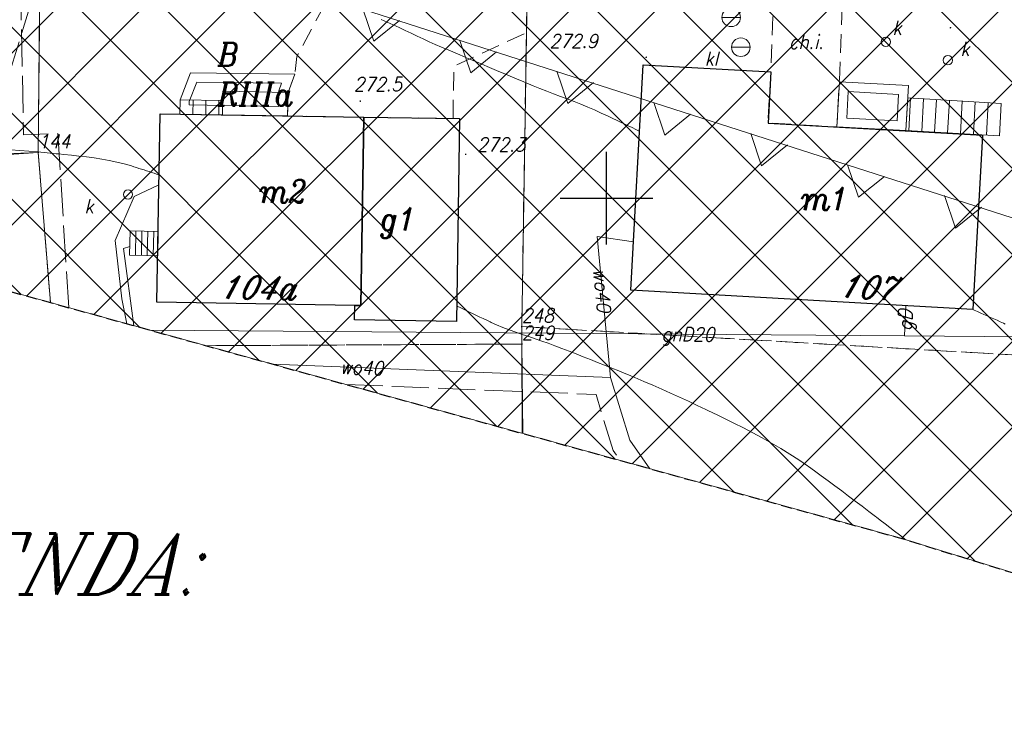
# Model space of a CAD drawing. Header units: metres. Extents: x 7435600 to 7436400, y 5537603 to 5538250.
# Tile 23 of 43: x 7435968 to 7436021, y 5537872 to 5537910. Entities that reach past the tile are written whole.
import ezdxf
from ezdxf.enums import TextEntityAlignment as Align

# ---------------------------------------------------------------- set-up
doc = ezdxf.new("R2010")
doc.units = ezdxf.units.M
doc.header["$MEASUREMENT"] = 0
for name, pattern in [('1.5_0.5', [2, 1.5, -0.5]), ('2', [0.9, 0.6, -0.3]), ('218-500', [1, 0.5, -0.5]), ('219-500', [0]), ('3117-500', [0]), ('mz1.0_0.5', [1.5, 1, -0.5]), ('mz2.0_0.5', [2.5, 2, -0.5])]:
    doc.linetypes.add(name, pattern=pattern)
doc.layers.get('0').update_dxf_attribs({"color": 2, "linetype": 'CONTINUOUS', "lineweight": 5})
doc.layers.add('!ramka', color=2, linetype='CONTINUOUS', lineweight=0)
doc.layers.add('BUIB02_02', color=7, linetype='CONTINUOUS', lineweight=0)
for name, color, linetype in [('203-Punkt załamania granicy działki nie stabilizowany', 7, 'CONTINUOUS'), ('203-Punkt załamania granicy działki nie stabilizowany-Atr104', 7, 'CONTINUOUS'), ('209-Opis konturu klasyfikacyjnego', 7, 'CONTINUOUS'), ('210-Oznaczenie użytku', 7, 'CONTINUOUS'), ('217-Granica konturu klasyfikcyjnego', 7, 'CONTINUOUS'), ('218-Granica użytku', 7, 'CONTINUOUS'), ('219-Linia granicy', 7, 'CONTINUOUS'), ('238-Punkt adresowy budynku', 7, 'CONTINUOUS'), ('312-Budynek (powierzchnia)', 7, 'CONTINUOUS'), ('312-Numer ewidencyjny budynku-Atr124', 7, 'CONTINUOUS'), ('352-schody (powierzchnia)', 7, 'CONTINUOUS'), ('811-Warstwica ciągła linia', 7, 'CONTINUOUS'), ('chodnik (powierzchnia)', 7, 'CONTINUOUS'), ('chodnik (powierzchnia)-Atr17', 7, 'CONTINUOUS'), ('Komentarz lub etykieta na mapie', 7, 'CONTINUOUS'), ('Nieprzekraczalna linia zabudowy', 7, 'CONTINUOUS'), ('ogrodzenie trwałe (linia)', 7, 'CONTINUOUS'), ('osadnik kanalizacji lokalnej (dół Chambeau) (punkt)', 7, 'CONTINUOUS'), ('osadnik kanalizacji lokalnej (dół Chambeau) (punkt)-Atr17', 7, 'CONTINUOUS'), ('przewód gazowy (linia)', 7, 'CONTINUOUS'), ('przewód gazowy (linia)-Atr1', 7, 'CONTINUOUS'), ('przewód telekomunikacyjny - projektowany lub w budowie (linia) - ob. projektowany', 7, 'CONTINUOUS'), ('przewód wodociągowy (linia)', 7, 'CONTINUOUS'), ('przewód wodociągowy (linia)-Atr1', 7, 'CONTINUOUS'), ('przewód wodociągowy - projektowany lub w budowie (linia) - ob. projektowany', 7, 'CONTINUOUS'), ('punkt wysokościowy naturalny', 7, 'CONTINUOUS'), ('punkt wysokościowy naturalny-Atr2', 7, 'CONTINUOUS'), ('Strefa osuwisk potencjalnych', 7, 'CONTINUOUS'), ('taras (powierzchnia)', 7, 'CONTINUOUS'), ('Wstawianie ramki sekcyjnej z opisem', 7, 'CONTINUOUS'), ('właz okrągły - siec kanalizacyjna (punkt)', 7, 'CONTINUOUS'), ('właz okrągły - siec kanalizacyjna (punkt)-Atr17', 7, 'CONTINUOUS'), ('Zakres', 7, 'CONTINUOUS')]:
    doc.layers.add(name, color=color, linetype=linetype)
doc.styles.get("Standard").update_dxf_attribs({"font": 'italic_1250.shx', "width": 0.75})
doc.linetypes.add('902-500', pattern='A,3.75,0,[1,ksztalty.shx,S=0.5,R=0,X=0,Y=0],3.75', length=7.5)

# ---------------------------------------------------------------- blocks, each defined once
blk = doc.blocks.new('203')
at = {"linetype": 'Continuous', "lineweight": 0}
h = blk.add_hatch(color=0, dxfattribs=at)
edge = h.paths.add_edge_path()
edge.add_arc((0, 0), 0.045, 0, 360)
blk = doc.blocks.new('US22')
at = {"color": 0, "linetype": 'Continuous', "lineweight": 13}
blk.add_circle((0, 0), 0.25, dxfattribs=at)
blk = doc.blocks.new('US07')
at = {"color": 0, "linetype": 'Continuous', "lineweight": 13}
for q in [(-0.5, 0), (0.5, 0)]:
    blk.add_line((0, 0), q, dxfattribs=at)
blk.add_circle((0, 0), 0.5, dxfattribs=at)
blk = doc.blocks.new('PW01')
at = {"linetype": 'Continuous', "lineweight": 13}
h = blk.add_hatch(color=0, dxfattribs=at)
edge = h.paths.add_edge_path()
edge.add_arc((0, 0), 0.045, 0, 360)
blk = doc.blocks.new('RAMKA500K')
at = {"color": 0}
for p, q in [((0, 147.5), (0, 152.5)), ((400, 147.5), (400, 152.5)), ((0, 150), (2.5, 150)), ((397.5, 150), (400, 150))]:
    blk.add_line(p, q, dxfattribs=at)

msp = doc.modelspace()

# ---------------------------------------------------------------- hatches: boundary and pattern name
at = {"layer": 'BUIB02_02', "linetype": 'Continuous', "lineweight": 5}
h = msp.add_hatch(dxfattribs=at)
h.set_pattern_fill('CROSSHATCH', color=253, style=0, pattern_type=2)
h.set_pattern_definition([(45, (7435961.6253, 5537924.7712), (-2.319904, 2.319904), []), (315, (7435961.6253, 5537924.7712), (2.319904, 2.319904), [])])
h.paths.add_polyline_path([(7436043.44, 5537913.56), (7436060.08, 5537909.02), (7436072.46, 5537904.21), (7436080.45, 5537901.44), (7436125.26, 5537886.3), (7436123.85, 5537883.72), (7436121.78, 5537879.94), (7436111.81, 5537868.54), (7436097.96, 5537862.42), (7436082.82, 5537862.73), (7436056.09, 5537869.29), (7436015.82, 5537881.67), (7435957.74, 5537897.76), (7435948.84, 5537901.62), (7435934.32, 5537910.49), (7435934.03, 5537910.63), (7435939.24, 5537925.51), (7435940.01, 5537935.88), (7435938.04, 5537945.01), (7435935.67, 5537947.6), (7435945.85, 5537945.72), (7435954.28, 5537942.86), (7435969.69, 5537938.08), (7435996.02, 5537930.09), (7436005.99, 5537926.19), (7436016.39, 5537923.91), (7436023.56, 5537921.25)])

# ---------------------------------------------------------------- linework, layer by layer
at = {"layer": '!ramka', "color": 251, "linetype": 'Continuous', "lineweight": 13}
msp.add_3dface([(7435692.445, 5538052.761), (7436192.445, 5538052.761), (7436192.445, 5537747.761), (7435692.445, 5537747.761)], dxfattribs=at)
at = {"layer": '217-Granica konturu klasyfikcyjnego', "color": 3, "linetype": '1.5_0.5', "lineweight": 13, "flags": 128}
for points in [[(7435995.43, 5537893.07), (7435996.02, 5537930.09)], [(7435969.55, 5537926.09), (7435969.32, 5537902.47)], [(7435969.32, 5537902.47), (7435969.978, 5537894.37)], [(7436028.64, 5537891.16), (7435995.43, 5537893.07)], [(7435995.43, 5537893.07), (7435995.44, 5537892.13)], [(7435995.44, 5537892.13), (7435995.43, 5537893.07)], [(7435978.379, 5537892.042), (7435995.44, 5537892.13)], [(7435995.44, 5537892.13), (7435978.379, 5537892.042)], [(7435995.44, 5537892.13), (7435995.452, 5537887.313)], [(7435995.452, 5537887.313), (7435995.44, 5537892.13)]]:
    msp.add_lwpolyline(points, dxfattribs=at)
at = {"layer": '218-Granica użytku', "color": 3, "linetype": '218-500', "lineweight": 13, "flags": 128}
for points in [[(7436028.64, 5537891.16), (7435995.43, 5537893.07)], [(7435995.43, 5537893.07), (7436028.64, 5537891.16)], [(7435978.379, 5537892.042), (7435995.44, 5537892.13)], [(7435995.44, 5537892.13), (7435978.379, 5537892.042)]]:
    msp.add_lwpolyline(points, dxfattribs=at)
at = {"layer": '219-Linia granicy', "color": 96, "linetype": '219-500', "lineweight": 13, "flags": 128}
for points in [[(7435996.02, 5537930.09), (7435995.43, 5537893.07)], [(7435969.32, 5537902.47), (7435969.55, 5537926.09)], [(7435948.752, 5537901.674), (7435969.32, 5537902.47)], [(7435969.32, 5537902.47), (7435969.978, 5537894.37)], [(7435995.43, 5537893.07), (7435995.44, 5537892.13)], [(7435995.44, 5537892.13), (7435995.452, 5537887.313)]]:
    msp.add_lwpolyline(points, dxfattribs=at)
at = {"layer": '312-Budynek (powierzchnia)', "color": 251, "linetype": 'Continuous', "lineweight": 25, "flags": 128}
for points in [[(7436001.32, 5537895.03), (7436001.99, 5537907.2)], [(7436001.99, 5537907.2), (7436008.88, 5537906.82)], [(7436008.88, 5537906.82), (7436008.73, 5537904.06)], [(7435975.73, 5537894.39), (7435975.9, 5537904.56)], [(7435975.9, 5537904.56), (7435986.9, 5537904.37)], [(7435986.9, 5537904.37), (7435986.74, 5537894.21)], [(7435986.74, 5537894.21), (7435986.9, 5537904.37)], [(7435986.9, 5537904.37), (7435992.07, 5537904.3)], [(7435992.07, 5537904.3), (7435991.91, 5537893.35)], [(7436008.73, 5537904.06), (7436020.31, 5537903.41)], [(7436020.31, 5537903.41), (7436019.78, 5537894)], [(7436019.78, 5537894), (7436001.32, 5537895.03)], [(7435986.41, 5537894.21), (7435975.73, 5537894.39)], [(7435986.4, 5537893.43), (7435986.41, 5537894.21)], [(7435986.74, 5537894.21), (7435986.41, 5537894.21)], [(7435986.41, 5537894.21), (7435986.74, 5537894.21)], [(7435991.91, 5537893.35), (7435986.4, 5537893.43)]]:
    msp.add_lwpolyline(points, dxfattribs=at)
at = {"layer": '352-schody (powierzchnia)', "color": 251, "linetype": 'Continuous', "lineweight": 13}
for p, q in [((7435979.29, 5537905.78), (7435979.28, 5537905.28)), ((7435982.81, 5537905.71), (7435979.29, 5537905.78)), ((7435982.79, 5537904.44), (7435982.81, 5537905.71)), ((7436016.17, 5537903.65), (7436016.27, 5537905.41)), ((7436016.27, 5537905.41), (7436021.32, 5537905.12)), ((7436016.33, 5537903.64), (7436016.43, 5537905.4)), ((7435976.98, 5537905.31), (7435976.97, 5537904.54)), ((7435979.28, 5537905.28), (7435976.98, 5537905.31)), ((7435977.67, 5537904.53), (7435977.68, 5537905.3)), ((7435978.37, 5537904.52), (7435978.38, 5537905.29)), ((7435979.07, 5537904.5), (7435979.08, 5537905.27)), ((7435979.28, 5537905.28), (7435979.27, 5537904.5)), ((7436017.03, 5537903.6), (7436017.13, 5537905.36)), ((7436017.72, 5537903.56), (7436017.83, 5537905.32)), ((7436018.42, 5537903.52), (7436018.52, 5537905.28)), ((7436019.12, 5537903.48), (7436019.22, 5537905.24)), ((7436019.82, 5537903.44), (7436019.92, 5537905.2)), ((7436020.52, 5537903.4), (7436020.62, 5537905.16)), ((7436021.32, 5537905.12), (7436021.22, 5537903.36)), ((7436021.22, 5537903.36), (7436021.32, 5537905.12)), ((7435976.97, 5537904.54), (7435979.27, 5537904.5)), ((7435979.27, 5537904.5), (7435982.79, 5537904.44)), ((7436021.22, 5537903.36), (7436016.17, 5537903.65)), ((7435974.25, 5537896.92), (7435974.28, 5537898.24)), ((7435974.28, 5537898.24), (7435975.79, 5537898.21)), ((7435974.57, 5537896.92), (7435974.6, 5537898.23)), ((7435974.89, 5537896.91), (7435974.92, 5537898.23)), ((7435975.21, 5537896.91), (7435975.24, 5537898.22)), ((7435975.53, 5537896.9), (7435975.56, 5537898.21)), ((7435975.79, 5537898.21), (7435975.78, 5537896.9)), ((7435975.78, 5537896.9), (7435974.25, 5537896.92))]:
    msp.add_line(p, q, dxfattribs=at)
at = {"layer": '811-Warstwica ciągła linia', "color": 32, "linetype": 'Continuous', "lineweight": 13, "flags": 128}
for points in [[(7436001.8, 5537903.61), (7436001.592, 5537903.709), (7436001.384, 5537903.809), (7436001.176, 5537903.908), (7436000.969, 5537904.007), (7436000.761, 5537904.107), (7436000.553, 5537904.206), (7436000.345, 5537904.305), (7436000.137, 5537904.403), (7435999.928, 5537904.502), (7435999.72, 5537904.6), (7435999.359, 5537904.764), (7435998.995, 5537904.92), (7435998.628, 5537905.07), (7435998.26, 5537905.214), (7435997.889, 5537905.356), (7435997.518, 5537905.496), (7435997.147, 5537905.635), (7435996.776, 5537905.776), (7435996.407, 5537905.921), (7435996.04, 5537906.07), (7435995.544, 5537906.277), (7435995.048, 5537906.484), (7435994.553, 5537906.692), (7435994.058, 5537906.9), (7435993.563, 5537907.11), (7435993.068, 5537907.319), (7435992.573, 5537907.529), (7435992.079, 5537907.739), (7435991.584, 5537907.95), (7435991.09, 5537908.16), (7435990.762, 5537908.303), (7435990.436, 5537908.45), (7435990.112, 5537908.601), (7435989.788, 5537908.754), (7435989.465, 5537908.907), (7435989.141, 5537909.06), (7435988.816, 5537909.211), (7435988.49, 5537909.358), (7435988.161, 5537909.502), (7435987.83, 5537909.64)], [(7435975.85, 5537901.26), (7435975.714, 5537901.304), (7435975.578, 5537901.349), (7435975.442, 5537901.393), (7435975.306, 5537901.437), (7435975.17, 5537901.481), (7435975.035, 5537901.525), (7435974.898, 5537901.569), (7435974.762, 5537901.613), (7435974.626, 5537901.656), (7435974.49, 5537901.7), (7435974.353, 5537901.743), (7435973.957, 5537901.854), (7435973.558, 5537901.952), (7435973.155, 5537902.036), (7435972.749, 5537902.109), (7435972.341, 5537902.172), (7435971.932, 5537902.228), (7435971.521, 5537902.277), (7435971.11, 5537902.321), (7435970.699, 5537902.363), (7435970.43, 5537902.39), (7435970.287, 5537902.404), (7435969.796, 5537902.451), (7435969.306, 5537902.496), (7435968.815, 5537902.537), (7435968.324, 5537902.574), (7435967.833, 5537902.606)], [(7436016.16, 5537881.565), (7436016.081, 5537881.627), (7436015.824, 5537881.827), (7436015.566, 5537882.025), (7436015.308, 5537882.223), (7436015.049, 5537882.421), (7436014.79, 5537882.619), (7436014.58, 5537882.78), (7436014.531, 5537882.817), (7436014.168, 5537883.096), (7436013.804, 5537883.373), (7436013.44, 5537883.651), (7436013.075, 5537883.927), (7436012.709, 5537884.202), (7436012.343, 5537884.476), (7436011.975, 5537884.749), (7436011.605, 5537885.02), (7436011.234, 5537885.289), (7436010.91, 5537885.52), (7436010.86, 5537885.555), (7436010.386, 5537885.881), (7436009.904, 5537886.193), (7436009.415, 5537886.494), (7436008.919, 5537886.784), (7436008.418, 5537887.065), (7436007.913, 5537887.338), (7436007.402, 5537887.603), (7436006.889, 5537887.862), (7436006.373, 5537888.116), (7436005.91, 5537888.34), (7436005.855, 5537888.366), (7436005.379, 5537888.594), (7436004.903, 5537888.819), (7436004.426, 5537889.042), (7436003.948, 5537889.263), (7436003.47, 5537889.482), (7436002.99, 5537889.697), (7436002.508, 5537889.909), (7436002.025, 5537890.118), (7436001.54, 5537890.323), (7436001.11, 5537890.5), (7436001.053, 5537890.523), (7436000.671, 5537890.678), (7436000.287, 5537890.833), (7435999.904, 5537890.987), (7435999.52, 5537891.139), (7435999.136, 5537891.291), (7435998.752, 5537891.443), (7435998.368, 5537891.594), (7435997.983, 5537891.744), (7435997.598, 5537891.893), (7435997.27, 5537892.02), (7435997.213, 5537892.042), (7435996.864, 5537892.171), (7435996.513, 5537892.294), (7435996.161, 5537892.413), (7435995.807, 5537892.531), (7435995.455, 5537892.65), (7435995.103, 5537892.771), (7435994.753, 5537892.897), (7435994.406, 5537893.03), (7435994.063, 5537893.173), (7435993.78, 5537893.3), (7435993.725, 5537893.326), (7435993.539, 5537893.413), (7435993.354, 5537893.501), (7435993.169, 5537893.588), (7435992.984, 5537893.676), (7435992.799, 5537893.765), (7435992.614, 5537893.853), (7435992.429, 5537893.941), (7435992.245, 5537894.03), (7435992.06, 5537894.118), (7435991.93, 5537894.18)], [(7436021.54, 5537893.21), (7436021.445, 5537893.253), (7436021.27, 5537893.333), (7436021.094, 5537893.412), (7436020.918, 5537893.491), (7436020.742, 5537893.57), (7436020.565, 5537893.648), (7436020.389, 5537893.727), (7436020.213, 5537893.806), (7436020.037, 5537893.884), (7436019.861, 5537893.963), (7436019.78, 5537894)]]:
    msp.add_lwpolyline(points, dxfattribs=at)
at = {"layer": 'chodnik (powierzchnia)', "color": 251, "linetype": 'mz1.0_0.5', "lineweight": 13, "flags": 128}
for points in [[(7435991.72, 5537904.31), (7435991.76, 5537907.13), (7435995.68, 5537908.93), (7435995.81, 5537916.79), (7435988.34, 5537917.09), (7435983.29, 5537907.65), (7435983.18, 5537906.7), (7435982.81, 5537905.71), (7435982.79, 5537904.44), (7435986.9, 5537904.37)], [(7436008.88, 5537906.82), (7436008.73, 5537904.06), (7436012.45, 5537903.85), (7436012.58, 5537906.28), (7436012.84, 5537913.66), (7436009.13, 5537913.78)]]:
    msp.add_lwpolyline(points, close=True, dxfattribs=at)
at = {"layer": 'Nieprzekraczalna linia zabudowy', "color": 251, "linetype": '3117-500', "lineweight": 13, "flags": 128}
for points in [[(7435948.76, 5537922.44), (7436069.38, 5537883.7), (7436110.71, 5537868.05)], [(7435948.76, 5537922.44), (7436069.38, 5537883.7), (7436110.71, 5537868.05)], [(7435948.76, 5537922.44), (7436069.38, 5537883.7), (7436110.71, 5537868.05)], [(7435986.849, 5537910.222), (7435987.441, 5537908.476), (7435988.834, 5537909.599)], [(7435992.084, 5537908.519), (7435992.676, 5537906.773), (7435994.069, 5537907.895)], [(7435997.32, 5537906.861), (7435997.913, 5537905.115), (7435999.306, 5537906.238)], [(7436002.555, 5537905.158), (7436003.148, 5537903.412), (7436004.54, 5537904.534)], [(7436007.792, 5537903.5), (7436008.384, 5537901.754), (7436009.777, 5537902.877)], [(7436013.027, 5537901.797), (7436013.619, 5537900.051), (7436015.012, 5537901.173)], [(7436018.263, 5537900.139), (7436018.856, 5537898.393), (7436020.248, 5537899.516)]]:
    msp.add_lwpolyline(points, dxfattribs=at)
at = {"layer": 'ogrodzenie trwałe (linia)', "color": 251, "linetype": '902-500', "lineweight": 13, "flags": 128}
for points in [[(7435995.74, 5537923.53), (7435995.98, 5537927.02), (7435991.31, 5537928), (7435989.37, 5537928.48), (7435969.64, 5537933.37), (7435969.32, 5537902.47), (7435969.978, 5537894.37)], [(7435995.495, 5537887.301), (7435995.44, 5537892.13), (7435995.43, 5537893.07), (7435995.82, 5537916.69)], [(7435949.955, 5537901.137), (7435969.32, 5537902.47), (7435969.978, 5537894.37)]]:
    msp.add_lwpolyline(points, dxfattribs=at)
at = {"layer": 'przewód gazowy (linia)', "color": 40, "linetype": 'Continuous', "lineweight": 13, "flags": 128}
for points in [[(7436027.58, 5537914.17), (7436026.86, 5537892.49), (7436016.09, 5537892.57), (7435975.342, 5537892.884)], [(7435974.489, 5537893.12), (7435973.93, 5537897.29), (7435974.26, 5537897.39)], [(7436016.09, 5537892.57), (7436016.17, 5537894.21)]]:
    msp.add_lwpolyline(points, dxfattribs=at)
at = {"layer": 'przewód telekomunikacyjny - projektowany lub w budowie (linia) - ob. projektowany', "color": 30, "linetype": 'mz2.0_0.5', "lineweight": 13, "flags": 128}
msp.add_lwpolyline([(7435995.22, 5537944.87), (7435974.5, 5537928.79), (7435964.459, 5537895.899)], dxfattribs=at)
at = {"layer": 'przewód wodociągowy (linia)', "color": 5, "linetype": 'Continuous', "lineweight": 13, "flags": 128}
for points in [[(7435975.84, 5537900.73), (7435974.51, 5537900.09), (7435973.48, 5537897.71), (7435973.84, 5537894.57), (7435974.102, 5537893.227)], [(7435981.977, 5537891.046), (7436000.22, 5537890.33), (7435999.5, 5537897.94), (7436001.46, 5537897.64)], [(7436000.22, 5537890.33), (7436001.26, 5537886.95), (7436002.351, 5537885.401)]]:
    msp.add_lwpolyline(points, dxfattribs=at)
at = {"layer": 'przewód wodociągowy - projektowany lub w budowie (linia) - ob. projektowany', "color": 5, "linetype": 'mz2.0_0.5', "lineweight": 13, "flags": 128}
for points in [[(7435963.4, 5537916.56), (7435968.26, 5537916.74), (7435968.53, 5537903.43), (7435970.38, 5537903.5), (7435970.969, 5537894.095)], [(7435985.923, 5537889.952), (7435989.08, 5537889.82), (7435999.44, 5537889.41), (7436000.36, 5537886.39), (7436000.742, 5537885.847)]]:
    msp.add_lwpolyline(points, dxfattribs=at)
at = {"layer": 'Strefa osuwisk potencjalnych', "color": 253, "linetype": 'Continuous', "lineweight": 13, "flags": 128}
msp.add_lwpolyline([(7435954.28, 5537942.86), (7435969.69, 5537938.08), (7435996.02, 5537930.09), (7436005.99, 5537926.19), (7436016.39, 5537923.91), (7436023.56, 5537921.25), (7436043.44, 5537913.56), (7436060.08, 5537909.02), (7436072.46, 5537904.21), (7436080.45, 5537901.44), (7436125.26, 5537886.3), (7436123.85, 5537883.72), (7436121.78, 5537879.94), (7436111.81, 5537868.54), (7436097.96, 5537862.42), (7436082.82, 5537862.73), (7436056.09, 5537869.29), (7436015.82, 5537881.67), (7435957.74, 5537897.76)], dxfattribs=at)
msp.add_lwpolyline([(7435954.28, 5537942.86), (7435969.69, 5537938.08), (7435996.02, 5537930.09), (7436005.99, 5537926.19), (7436016.39, 5537923.91), (7436023.56, 5537921.25), (7436043.44, 5537913.56), (7436060.08, 5537909.02), (7436072.46, 5537904.21), (7436080.45, 5537901.44), (7436125.26, 5537886.3), (7436123.85, 5537883.72), (7436121.78, 5537879.94), (7436111.81, 5537868.54), (7436097.96, 5537862.42), (7436082.82, 5537862.73), (7436056.09, 5537869.29), (7436015.82, 5537881.67), (7435957.74, 5537897.76)], dxfattribs=at)
msp.add_lwpolyline([(7435954.28, 5537942.86), (7435969.69, 5537938.08), (7435996.02, 5537930.09), (7436005.99, 5537926.19), (7436016.39, 5537923.91), (7436023.56, 5537921.25), (7436043.44, 5537913.56), (7436060.08, 5537909.02), (7436072.46, 5537904.21), (7436080.45, 5537901.44), (7436125.26, 5537886.3), (7436123.85, 5537883.72), (7436121.78, 5537879.94), (7436111.81, 5537868.54), (7436097.96, 5537862.42), (7436082.82, 5537862.73), (7436056.09, 5537869.29), (7436015.82, 5537881.67), (7435957.74, 5537897.76)], dxfattribs=at)
at = {"layer": 'taras (powierzchnia)', "color": 251, "lineweight": 13}
for p, q in [((7435976.98, 5537905.31), (7435977.54, 5537906.76)), ((7435977.54, 5537906.76), (7435983.18, 5537906.7)), ((7435983.18, 5537906.7), (7435982.81, 5537905.71)), ((7435977.479, 5537905.214), (7435977.882, 5537906.256)), ((7435977.882, 5537906.256), (7435982.463, 5537906.208)), ((7435982.463, 5537906.208), (7435982.312, 5537905.804)), ((7436012.45, 5537903.85), (7436012.58, 5537906.28)), ((7436012.58, 5537906.28), (7436016.31, 5537906.08)), ((7436016.31, 5537906.08), (7436016.17, 5537903.65)), ((7435982.312, 5537905.804), (7435982.298, 5537904.949)), ((7435982.81, 5537905.71), (7435982.79, 5537904.44)), ((7436012.976, 5537904.322), (7436013.052, 5537905.754)), ((7436013.052, 5537905.754), (7436015.782, 5537905.607)), ((7436015.782, 5537905.607), (7436015.699, 5537904.176)), ((7435976.97, 5537904.54), (7435976.98, 5537905.31)), ((7435977.477, 5537905.032), (7435977.479, 5537905.214)), ((7435982.298, 5537904.949), (7435977.477, 5537905.032)), ((7435982.79, 5537904.44), (7435976.97, 5537904.54)), ((7436015.699, 5537904.176), (7436012.976, 5537904.322)), ((7436016.17, 5537903.65), (7436012.45, 5537903.85))]:
    msp.add_line(p, q, dxfattribs=at)
at = {"layer": 'Zakres', "color": 5, "linetype": '2', "lineweight": 30, "flags": 128}
msp.add_lwpolyline([(7435791.95, 5538004.83), (7435788.55, 5537993.08), (7435787.96, 5537986.53), (7435787.35, 5537979.77), (7435791.23, 5537966.98), (7435799.62, 5537956.58), (7435811.29, 5537950.08), (7435839.35, 5537940.91), (7435847.93, 5537935.74), (7435857.59, 5537931.73), (7435868.01, 5537930.77), (7435873.84, 5537931.1), (7435927.63, 5537913.78), (7435934.32, 5537910.49), (7435948.84, 5537901.62), (7435957.74, 5537897.76), (7436015.82, 5537881.67), (7436056.09, 5537869.29), (7436058.12, 5537868.73), (7436082.82, 5537862.73), (7436097.96, 5537862.42), (7436111.81, 5537868.54), (7436121.78, 5537879.94), (7436129.89, 5537894.76), (7436134.11, 5537909.18), (7436131.89, 5537924.04), (7436123.64, 5537936.6), (7436110.88, 5537944.55), (7436055.14, 5537964.31), (7436052.48, 5537965.13), (7436027.84, 5537971.72), (7435999.56, 5537979.44), (7435995.34, 5537981.24), (7435974.61, 5537991.35), (7435974.21, 5537991.54), (7435952.34, 5538001.86), (7435940.13, 5538005.1), (7435927.06, 5538006.13), (7435886.07, 5538018.53), (7435885.05, 5538018.82), (7435855.64, 5538026.76), (7435837.67, 5538033.11), (7435824.44, 5538035.07), (7435811.44, 5538031.93), (7435800.57, 5538024.15), (7435795.41, 5538016.01), (7435793.41, 5538012.85)], close=True, dxfattribs=at)

# ---------------------------------------------------------------- block references
at = {"layer": '203-Punkt załamania granicy działki nie stabilizowany', "color": 3, "linetype": 'Continuous', "lineweight": 13}
for p in [(7435969.32, 5537902.47), (7435995.43, 5537893.07), (7435995.44, 5537892.13)]:
    msp.add_blockref('203', p, dxfattribs=at)
at = {"layer": 'osadnik kanalizacji lokalnej (dół Chambeau) (punkt)', "color": 251, "linetype": 'Continuous', "lineweight": 13, "rotation": 179.999}
for p in [(7436006.74, 5537909.76), (7436007.26, 5537908.15)]:
    msp.add_blockref('US07', p, dxfattribs=at)
at = {"layer": 'punkt wysokościowy naturalny', "color": 251, "linetype": 'Continuous', "lineweight": 13}
for p in [(7436018.58, 5537909.2), (7436002.15, 5537907.61), (7435986.71, 5537905.24), (7435992.4, 5537902.37)]:
    msp.add_blockref('PW01', p, dxfattribs=at)
at = {"layer": 'Wstawianie ramki sekcyjnej z opisem', "color": 251, "linetype": 'Continuous', "lineweight": 13}
for p in [(7435600, 5537750), (7436000, 5537750)]:
    msp.add_blockref('RAMKA500K', p, dxfattribs=at)
at = {"layer": 'właz okrągły - siec kanalizacyjna (punkt)', "color": 251, "linetype": 'Continuous', "lineweight": 13, "rotation": 179.999}
for p in [(7436015.09, 5537908.44), (7436018.44, 5537907.45), (7435974.17, 5537900.2)]:
    msp.add_blockref('US22', p, dxfattribs=at)

# ---------------------------------------------------------------- texts
at = {"layer": '203-Punkt załamania granicy działki nie stabilizowany-Atr104', "color": 251, "lineweight": 13, "width": 0.9}
for s, p in [('144', (7435969.32, 5537902.47)), ('248', (7435995.43, 5537893.07)), ('249', (7435995.44, 5537892.13))]:
    msp.add_text(s, height=0.75, dxfattribs=at).set_placement(p, align=Align.BOTTOM_LEFT)
at = {"layer": '209-Opis konturu klasyfikacyjnego', "color": 96, "linetype": 'Continuous', "lineweight": 13, "width": 0.9}
msp.add_text('RIIIa', height=1.25, dxfattribs=at).set_placement((7435979.02, 5537906.24), align=Align.TOP_LEFT)
at = {"layer": '210-Oznaczenie użytku', "color": 96, "linetype": 'Continuous', "lineweight": 13, "width": 0.9}
msp.add_text('B', height=1.25, dxfattribs=at).set_placement((7435979.02, 5537907.14))
at = {"layer": '238-Punkt adresowy budynku', "color": 251, "linetype": 'Continuous', "lineweight": 13, "oblique": 15, "width": 0.9}
for s, rotation, p in [('104a', 358.981, (7435981.2, 5537894.55)), ('107', -3.254, (7436014.13, 5537894.57))]:
    msp.add_text(s, height=1.25, rotation=rotation, dxfattribs=at).set_placement(p, align=Align.CENTER)
at = {"layer": '312-Numer ewidencyjny budynku-Atr124', "color": 251, "lineweight": 13, "width": 0.9}
for s, p in [('m2', (7435982.55, 5537900.37)), ('m1', (7436011.81, 5537899.98)), ('g1', (7435988.78, 5537898.88))]:
    msp.add_text(s, height=1.25, dxfattribs=at).set_placement(p, align=Align.MIDDLE_CENTER)
at = {"layer": 'chodnik (powierzchnia)-Atr17', "color": 251, "lineweight": 13, "width": 0.9}
msp.add_text('ch.i.', height=0.75, dxfattribs=at).set_placement((7436009.85, 5537908.07))
at = {"layer": 'Komentarz lub etykieta na mapie', "color": 251, "linetype": 'Continuous', "lineweight": 13, "oblique": 15, "width": 0.9}
msp.add_text('LEGENDA:', height=3.285, dxfattribs=at).set_placement((7435957.125, 5537878.613))
at = {"layer": 'osadnik kanalizacji lokalnej (dół Chambeau) (punkt)-Atr17', "color": 251, "lineweight": 13, "width": 0.9}
msp.add_text('kl', height=0.75, dxfattribs=at).set_placement((7436005.3, 5537907.16))
at = {"layer": 'przewód gazowy (linia)-Atr1', "color": 251, "lineweight": 13, "width": 0.9}
for s, rotation, p in [('gD', 87.207, (7436016.1, 5537892.85)), ('gnD20', -0.441, (7436002.97, 5537892.67)), ('gnD20', -0.441, (7436002.97, 5537892.67))]:
    msp.add_text(s, height=0.75, rotation=rotation, dxfattribs=at).set_placement(p, align=Align.MIDDLE_LEFT)
at = {"layer": 'przewód wodociągowy (linia)-Atr1', "color": 5, "lineweight": 13, "width": 0.9}
for rotation, p in [(275.405, (7435999.66, 5537896.2)), (275.405, (7435999.66, 5537896.2)), (357.754, (7435985.61, 5537890.9)), (357.754, (7435985.61, 5537890.9))]:
    msp.add_text('wo40', height=0.75, rotation=rotation, dxfattribs=at).set_placement(p, align=Align.MIDDLE_LEFT)
at = {"layer": 'punkt wysokościowy naturalny-Atr2', "color": 251, "lineweight": 13, "width": 0.9}
for s, p in [('272.9', (7435996.93, 5537908.11)), ('272.5', (7435986.36, 5537905.78)), ('272.3', (7435993.02, 5537902.52))]:
    msp.add_text(s, height=0.75, dxfattribs=at).set_placement(p)
at = {"layer": 'właz okrągły - siec kanalizacyjna (punkt)-Atr17', "color": 251, "lineweight": 13, "width": 0.9}
for p in [(7436015.45, 5537908.82), (7436019.11, 5537907.69), (7435971.81, 5537899.2)]:
    msp.add_text('k', height=0.75, dxfattribs=at).set_placement(p)

doc.saveas('drawing.dxf')
